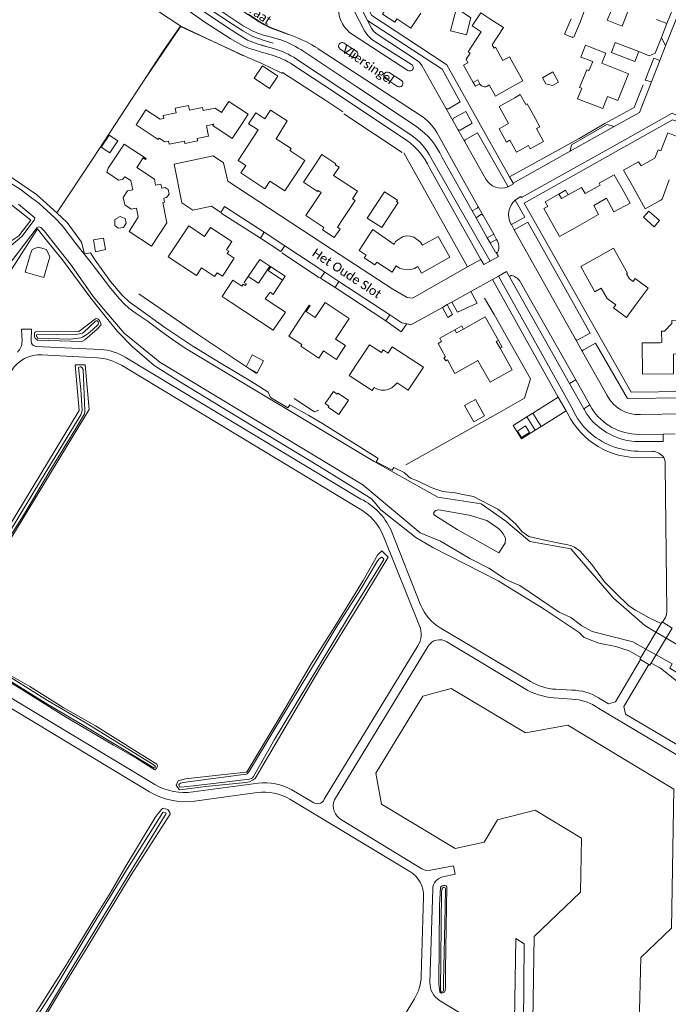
# Model space of a CAD drawing. Extents: x 177628 to 188968, y 384226 to 390673.
# Tile 234 of 256: x 184058 to 184238, y 386708 to 386981. Entities that reach past the tile are written whole.
import ezdxf

# ---------------------------------------------------------------- set-up
doc = ezdxf.new("R2010")
doc.units = 0
for name, color, linetype, lineweight in [('B-AF-HEKW-GD', 253, 'HEKWERK', 13), ('B-AF-MUUR-GD', 14, 'Continuous', 13), ('B-AF-RAST-GD', 253, 'HEKWERK', 13), ('B-MK-STRP-GD', 253, 'Continuous', 13), ('B-VH-BNDH-GD', 253, 'Continuous', 13), ('B-VH-FPAD-GD', 8, 'Continuous', 13), ('B-VH-TROT-GD', 253, 'Continuous', 13), ('B-VH-WEGN-GD', 8, 'Continuous', 13), ('B01_F', 14, 'Continuous', 9), ('B01_T', 14, 'Continuous', 9), ('B02_F', 14, 'Continuous', 9), ('B02_T', 14, 'Continuous', 9), ('B04_T', 14, 'Continuous', 9), ('B11_F', 14, 'Continuous', 9), ('B11_S', 14, 'Continuous', 9), ('B14_D', 14, 'Continuous', 9), ('B14_F', 14, 'Continuous', 9), ('T01_F', 253, 'Continuous', 9), ('T01_T', 253, 'Continuous', 9), ('T03_F', 253, 'Continuous', 9), ('T04_F', 253, 'HAAG', 9), ('T04_T', 253, 'HAAG', 9), ('T05_F', 253, 'Continuous', 9), ('T09_F', 253, 'Continuous', 9), ('T09_T', 253, 'Continuous', 9), ('T22_F', 253, 'Continuous', 9), ('V00_F', 8, 'Continuous', 9), ('V00_T', 8, 'Continuous', 9), ('W01_F', 253, 'Continuous', 9), ('W01_T', 253, 'Continuous', 9), ('W06_T', 253, 'Continuous', 9), ('Z06', 7, 'Continuous', 9)]:
    doc.layers.add(name, color=color, linetype=linetype, lineweight=lineweight)
doc.styles.add('Legend', font='calibri.ttf')
doc.linetypes.add('HAAG', pattern='A,4,-1,[5,TOPOCAD.SHX,S=0.35,R=0,X=-0.35,Y=-0.35],-1', length=6)
doc.linetypes.add('HEKWERK', pattern='A,7,-1.5,[1,ProvNB.shx,S=0.75,R=0,X=0,Y=0],-1.5', length=10)

msp = doc.modelspace()

# ---------------------------------------------------------------- linework, layer by layer
at = {"layer": 'B-AF-HEKW-GD', "flags": 128}
msp.add_lwpolyline([(184092.988, 386964.95), (184102.799, 386979.315)], dxfattribs=at)
at = {"layer": 'B-AF-MUUR-GD', "flags": 128}
msp.add_lwpolyline([(184120.201, 386971.101), (184102.799, 386979.315)], dxfattribs=at)
at = {"layer": 'B-AF-RAST-GD', "flags": 128}
msp.add_lwpolyline([(184036.271, 387022.973), (184047.753, 387015.483), (184060.217, 387007.309), (184071.675, 386999.782), (184082.469, 386993.054), (184092.807, 386985.933), (184102.799, 386979.315)], dxfattribs=at)
at = {"layer": 'B-MK-STRP-GD', "flags": 128}
msp.add_lwpolyline([(184026.164, 387031.399), (184029.111, 387031.312), (184031.987, 387030.993), (184034.853, 387030.553), (184037.508, 387029.915), (184040.285, 387029.081), (184042.909, 387028.016), (184045.486, 387026.863), (184048.069, 387025.426), (184050.621, 387023.886), (184053.117, 387022.266), (184058.188, 387018.924), (184067.997, 387012.443), (184075.368, 387007.6), (184082.852, 387002.616), (184087.752, 386999.351), (184095.205, 386994.422), (184102.723, 386989.471), (184110.053, 386984.581), (184117.411, 386979.686), (184120.016, 386978.039), (184122.731, 386976.484), (184125.604, 386975.484), (184128.461, 386974.624)], dxfattribs=at)
at = {"layer": 'B-VH-BNDH-GD', "flags": 128}
msp.add_lwpolyline([(184112.17, 386988.692), (184116.495, 386985.855), (184121.531, 386982.518), (184124.094, 386980.883), (184125.854, 386979.838), (184127.56, 386978.915), (184129.925, 386978.022), (184132.586, 386977.008)], dxfattribs=at)
at = {"layer": 'B-VH-FPAD-GD', "flags": 128}
for points in [[(184099.581, 386989.7), (184105.349, 386985.931), (184114.868, 386979.565)], [(184111.545, 386985.16), (184111.938, 386984.896), (184115.329, 386982.627), (184120.126, 386979.49)], [(184114.868, 386979.565), (184118.284, 386977.296), (184121.335, 386975.499), (184124.28, 386974.334), (184126.526, 386973.702)], [(184120.126, 386979.49), (184122.308, 386978.235), (184124.08, 386977.409), (184125.743, 386976.852), (184127.994, 386976.285), (184129.836, 386975.746), (184129.96, 386975.704)]]:
    msp.add_lwpolyline(points, dxfattribs=at)
at = {"layer": 'B-VH-TROT-GD', "flags": 128}
msp.add_lwpolyline([(184099.779, 386987.289), (184109.426, 386980.488), (184116.473, 386975.969), (184120.07, 386973.884), (184121.588, 386973.281), (184122.177, 386973.022), (184122.734, 386972.853)], dxfattribs=at)
at = {"layer": 'B-VH-WEGN-GD', "flags": 128}
msp.add_lwpolyline([(184121.58, 386982.663), (184124.44, 386980.77), (184127.666, 386979.025), (184130.63, 386977.857), (184132.796, 386977.02)], dxfattribs=at)
at = {"layer": 'B01_F', "linetype": 'Continuous'}
for points in [[(184216.156, 386973.692), (184215.217, 386974.042)], [(184195.561, 386959.433), (184197.081, 386960.335)], [(184212.927, 386959.201), (184215.374, 386958.249)], [(184225.611, 386933.663), (184227.609, 386930.162)], [(184218.839, 386927.033), (184212.349, 386923.361)], [(184142.519, 386923.432), (184142.092, 386922.766), (184145.402, 386920.626), (184146.999, 386922.941), (184146.25, 386923.468)]]:
    msp.add_lwpolyline(points, dxfattribs=at)
at = {"layer": 'B01_T', "linetype": 'Continuous'}
for points in [[(184162.771, 386981.384), (184162.18, 386980.509), (184158.811, 386982.689), (184159.378, 386983.628)], [(184169.444, 386982.964), (184166.686, 386978.794), (184162.771, 386981.384)], [(184188.622, 386981.416), (184192.392, 386978.941), (184189.255, 386974.154), (184189.773, 386973.233), (184190.209, 386973.478), (184192.251, 386969.838), (184194.054, 386970.849)], [(184183.608, 386973.781), (184186.231, 386977.775)], [(184183.608, 386973.781), (184182.566, 386972.225), (184183.13, 386971.846), (184182.006, 386970.166), (184182.541, 386969.189), (184181.31, 386968.53), (184183.97, 386963.71)], [(184216.156, 386973.692), (184220.792, 386971.82), (184219.699, 386969.113), (184227.146, 386966.105), (184224.142, 386958.667), (184221.339, 386959.791), (184220.034, 386956.436), (184215.374, 386958.249)], [(184194.559, 386962.36), (184197.798, 386964.136), (184194.054, 386970.849)], [(184185.837, 386963.313), (184185.25, 386964.43), (184183.97, 386963.71)], [(184185.837, 386963.313), (184184.639, 386962.691), (184183.97, 386963.71)], [(184185.86, 386963.27), (184185.837, 386963.313)], [(184194.559, 386962.36), (184190.205, 386959.901), (184188.447, 386963.014), (184188.031, 386962.77)], [(184195.561, 386959.433), (184191.193, 386956.999), (184193.817, 386952.29), (184191.203, 386950.834), (184193.264, 386947.134), (184194.199, 386947.655), (184196.033, 386944.363), (184199.326, 386946.198), (184199.862, 386945.237), (184203.566, 386947.3), (184201.57, 386950.882), (184202.531, 386951.417), (184200.097, 386955.785)], [(184090.322, 386951.937), (184093.03, 386956.081), (184097.021, 386953.467), (184098.008, 386953.667), (184097.834, 386954.527), (184101.5, 386955.27), (184101.238, 386956.56), (184104.894, 386957.301), (184105.155, 386956.01), (184108.811, 386956.751), (184108.986, 386955.891), (184112.309, 386956.564), (184114.089, 386955.394), (184116.077, 386958.419), (184121.495, 386954.865)], [(184119.836, 386952.288), (184121.495, 386954.865)], [(184090.322, 386951.937), (184092.295, 386950.641)], [(184119.836, 386952.288), (184117.067, 386948.125), (184111.651, 386951.728), (184111.935, 386952.102), (184109.873, 386951.701), (184110.467, 386948.793), (184107.342, 386948.149), (184107.466, 386947.519), (184103.916, 386946.792), (184103.793, 386947.43), (184099.499, 386946.542), (184099.319, 386947.403), (184098.329, 386947.202), (184096.713, 386948.261), (184096.484, 386947.902), (184092.295, 386950.641)], [(184124.267, 386950.539), (184118.682, 386941.99), (184120.799, 386940.605)], [(184134.413, 386937.732), (184137.224, 386942.073), (184133.092, 386944.773), (184133.453, 386945.325), (184129.234, 386948.082)], [(184246.936, 386937.773), (184248.796, 386942.59), (184245.438, 386943.915), (184246.437, 386946.424), (184238.062, 386949.731), (184236.078, 386944.709), (184235.371, 386944.988), (184234.464, 386942.658), (184230.625, 386940.509), (184229.957, 386941.688), (184225.773, 386939.358), (184228.206, 386934.99)], [(184087.007, 386946.609), (184082.596, 386939.899)], [(184087.007, 386946.609), (184093.107, 386942.599), (184092.942, 386942.335), (184092.29, 386942.763), (184090.539, 386940.097), (184095.429, 386936.884)], [(184139.609, 386940.158), (184141.927, 386943.683), (184145.804, 386941.136), (184145.628, 386940.869), (184146.72, 386940.15), (184145.204, 386937.851), (184147.321, 386936.456)], [(184134.413, 386937.732), (184131.661, 386933.558), (184127.529, 386936.282), (184126.152, 386934.16), (184119.463, 386938.563), (184120.799, 386940.605)], [(184139.609, 386940.158), (184136.866, 386935.978), (184140.744, 386933.434), (184140.908, 386933.685), (184141.729, 386933.14), (184137.512, 386926.723), (184142.519, 386923.432)], [(184087.219, 386937.518), (184088.864, 386936.436), (184089.41, 386933.87), (184087.941, 386933.557)], [(184095.429, 386936.884), (184095.76, 386935.206), (184097.223, 386935.49), (184097.455, 386934.353)], [(184210.371, 386932.479), (184214.11, 386934.566), (184215.08, 386932.829), (184219.275, 386935.17), (184218.985, 386935.69), (184223.174, 386938.029), (184225.611, 386933.663)], [(184098.023, 386931.568), (184098.794, 386931.738), (184099.509, 386932.663), (184099.244, 386933.979), (184098.399, 386934.537), (184097.455, 386934.353)], [(184228.206, 386934.99), (184231.755, 386928.576), (184235.952, 386930.905)], [(184087.941, 386933.557), (184086.772, 386931.791), (184087.211, 386929.715), (184088.955, 386928.52), (184090.427, 386928.828), (184090.955, 386926.263), (184088.372, 386922.342), (184094.61, 386918.229)], [(184098.023, 386931.568), (184098.254, 386930.432), (184097.771, 386930.325), (184098.896, 386924.711), (184094.61, 386918.229)], [(184147.854, 386925.909), (184151.158, 386930.892), (184150.423, 386931.377)], [(184207.796, 386932.719), (184203.959, 386930.577), (184204.688, 386929.27), (184203.649, 386928.69), (184207.983, 386920.924), (184212.349, 386923.361)], [(184210.371, 386932.479), (184209.651, 386933.767), (184207.796, 386932.719)], [(184207.796, 386932.719), (184208.51, 386931.44), (184210.371, 386932.479)], [(184147.854, 386925.909), (184146.25, 386923.468)], [(184102.187, 386919.701), (184104.947, 386923.87), (184109.375, 386920.939), (184111.017, 386923.45), (184116.964, 386919.497), (184115.465, 386917.234), (184116.102, 386916.822), (184115.688, 386916.187), (184117.632, 386914.882), (184114.864, 386910.718)], [(184169.9, 386918.481), (184174.257, 386920.934), (184177.49, 386915.191), (184169.624, 386910.763), (184168.601, 386912.573), (184167.666, 386912.035), (184166.696, 386911.711), (184164.533, 386911.795), (184163.505, 386912.152), (184162.625, 386912.736), (184161.481, 386911.024), (184157.223, 386913.814), (184156.697, 386913.011), (184153.719, 386914.962), (184154.245, 386915.765), (184152.296, 386917.041), (184155.036, 386921.224)], [(184157.725, 386921.708), (184156.087, 386922.841), (184155.036, 386921.224)], [(184099.228, 386915.249), (184102.187, 386919.701)], [(184218.201, 386915.018), (184222.951, 386917.687), (184226.89, 386910.689), (184226.612, 386910.532), (184227.371, 386909.183), (184228.401, 386908.423), (184229.005, 386909.243), (184232.572, 386906.598), (184229.544, 386902.493)], [(184060.956, 386915.836), (184059.539, 386911.042), (184064.704, 386909.516), (184066.12, 386914.311)], [(184099.228, 386915.249), (184107.09, 386910.044), (184108.499, 386912.171)], [(184229.544, 386902.493), (184226.542, 386898.424), (184223.005, 386901.091), (184223.657, 386901.939), (184221.172, 386903.69), (184219.546, 386906.529), (184217.797, 386905.558), (184213.846, 386912.562), (184218.201, 386915.018)], [(184114.864, 386910.718), (184114.308, 386909.875), (184112.85, 386910.843), (184112.131, 386909.76), (184108.499, 386912.171)], [(184127.474, 386912.69), (184124.682, 386914.528), (184121.503, 386909.807)], [(184127.474, 386912.69), (184124.339, 386907.937), (184121.503, 386909.807)], [(184131.014, 386908.796), (184127.025, 386911.431), (184127.74, 386912.514)], [(184127.74, 386912.514), (184127.474, 386912.69)], [(184131.014, 386908.796), (184131.747, 386909.87), (184127.74, 386912.514)], [(184121.503, 386909.807), (184120.403, 386908.139), (184120.987, 386907.754), (184120.657, 386907.254), (184120.073, 386907.639), (184119.739, 386907.132)], [(184128.457, 386894.853), (184131.801, 386899.902), (184126.22, 386903.59), (184127.593, 386905.415), (184128.383, 386904.813), (184131.014, 386908.796)], [(184116.745, 386902.594), (184128.457, 386894.853)], [(184147.054, 386888.391), (184148.496, 386890.583), (184145.74, 386892.404), (184149.509, 386898.161), (184142.828, 386902.551), (184140.088, 386898.371), (184137.576, 386900.03), (184138.684, 386901.695), (184138.44, 386901.848), (184135.685, 386897.695)], [(184190.994, 386892.052), (184187.323, 386898.551), (184181.3, 386895.195)], [(184136.37, 386890.877), (184132.779, 386893.239), (184135.685, 386897.695)], [(184178.894, 386894.97), (184180.818, 386896.053), (184181.3, 386895.195)], [(184235.885, 386891.403), (184236.355, 386891.41), (184236.307, 386894.59), (184237.097, 386894.602), (184239.152, 386896.748), (184239.14, 386897.538), (184245.539, 386897.633), (184245.606, 386893.155)], [(184178.894, 386894.97), (184174.701, 386892.614), (184175.187, 386891.751), (184174.223, 386891.22), (184176.334, 386887.463), (184175.863, 386887.197), (184176.343, 386886.343)], [(184181.3, 386895.195), (184179.373, 386894.121), (184178.894, 386894.97)], [(184245.606, 386893.155), (184245.677, 386888.334), (184239.607, 386888.244), (184239.679, 386882.785), (184231.016, 386882.671), (184230.886, 386891.327), (184235.885, 386891.403)], [(184167.405, 386880.388), (184170.153, 386884.565), (184161.515, 386890.247), (184160.361, 386888.493), (184158.995, 386889.4), (184158.498, 386888.638), (184155.158, 386890.839), (184152.406, 386886.665)], [(184191.457, 386889.863), (184190.414, 386891.728), (184190.994, 386892.052)], [(184190.994, 386892.052), (184192.019, 386890.202), (184191.457, 386889.863)], [(184147.054, 386888.391), (184145.97, 386886.742), (184142.379, 386889.103)], [(184186.241, 386884.777), (184188.686, 386880.416), (184194.816, 386883.853), (184191.457, 386889.863)], [(184149.531, 386882.294), (184152.406, 386886.665)], [(184186.241, 386884.777), (184185.297, 386886.44), (184178.933, 386882.86), (184176.822, 386886.612), (184176.343, 386886.343)], [(184149.531, 386882.294), (184155.889, 386878.1), (184156.469, 386878.955), (184157.382, 386878.463), (184158.382, 386878.218), (184159.408, 386878.194), (184160.413, 386878.41), (184161.345, 386878.844), (184162.156, 386879.479), (184162.829, 386880.263), (184165.96, 386878.187)], [(184165.96, 386878.187), (184167.405, 386880.388)]]:
    msp.add_lwpolyline(points, dxfattribs=at)
msp.add_arc((184187.186, 386964.064), 1.546, 210.91833, 303.14256, dxfattribs=at)
at = {"layer": 'B02_F', "linetype": 'Continuous'}
msp.add_lwpolyline([(184159.37, 386933.332), (184154.502, 386926.029), (184158.574, 386923.382), (184163.118, 386930.372)], dxfattribs=at)
at = {"layer": 'B02_T', "linetype": 'Continuous'}
for points in [[(184223.467, 386974.851), (184229.982, 386972.308)], [(184229.982, 386972.308), (184228.885, 386969.509)], [(184222.375, 386972.053), (184228.885, 386969.509)], [(184199.664, 386866.457), (184198.526, 386868.27), (184196.284, 386866.863), (184197.422, 386865.05), (184199.664, 386866.457)]]:
    msp.add_lwpolyline(points, dxfattribs=at)
at = {"layer": 'B04_T', "linetype": 'Continuous'}
msp.add_lwpolyline([(184230.512, 386803.336), (184230.26, 386803.489), (184236.472, 386813.812), (184239.282, 386812.09), (184233.064, 386801.784), (184230.512, 386803.336)], dxfattribs=at)
at = {"layer": 'B11_F', "linetype": 'Continuous'}
msp.add_lwpolyline([(184124.267, 386950.539), (184121.593, 386952.189), (184123.629, 386955.268), (184126.124, 386953.578), (184127.639, 386956.057), (184132.293, 386953.086), (184129.234, 386948.082)], dxfattribs=at)
at = {"layer": 'B11_S', "linetype": 'Continuous'}
for points in [[(184227.627, 386985.108), (184225.341, 386979.386), (184221.249, 386981.012), (184223.586, 386986.687)], [(184188.622, 386981.416), (184186.1, 386983.072), (184183.709, 386979.431), (184186.231, 386977.775)], [(184215.217, 386974.042), (184213.897, 386970.751), (184217.203, 386969.511), (184216.085, 386966.971), (184215.575, 386967.18), (184213.541, 386962.319), (184214.137, 386962.12), (184212.927, 386959.201)], [(184197.081, 386960.335), (184198.575, 386957.58), (184198.991, 386957.8), (184200.097, 386955.785)], [(184082.596, 386939.899), (184082.212, 386938.746), (184085.456, 386936.593), (184086.6, 386936.732), (184087.219, 386937.518)], [(184147.321, 386936.456), (184151.824, 386933.474), (184150.423, 386931.377)], [(184238.448, 386936.646), (184236.469, 386931.316), (184235.952, 386930.905)], [(184227.609, 386930.162), (184223.076, 386927.775), (184220.991, 386931.542), (184217.468, 386929.511), (184218.839, 386927.033)], [(184157.725, 386921.708), (184162.068, 386918.703), (184162.446, 386919.523), (184164.355, 386920.827), (184165.448, 386921.086), (184166.443, 386921.001), (184167.499, 386920.687), (184168.489, 386920.015), (184169.317, 386919.294), (184169.9, 386918.481)], [(184060.956, 386915.836), (184061.472, 386917.262), (184063.102, 386917.906), (184065.453, 386917.313), (184066.397, 386915.243), (184066.12, 386914.311)], [(184116.745, 386902.594), (184114.22, 386904.26), (184117.214, 386908.798), (184119.739, 386907.132)], [(184136.37, 386890.877), (184136.07, 386890.42), (184141.08, 386887.127), (184142.379, 386889.103)]]:
    msp.add_lwpolyline(points, dxfattribs=at)
at = {"layer": 'B14_D', "linetype": 'Continuous'}
msp.add_lwpolyline([(184209.342, 386977.119), (184211.597, 386976.203)], dxfattribs=at)
at = {"layer": 'B14_F', "linetype": 'Continuous'}
for points in [[(184211.597, 386976.203), (184211.694, 386976.388), (184211.902, 386976.293), (184213.705, 386980.436), (184215.839, 386986.193)], [(184183.329, 386981.662), (184182.104, 386976.961), (184177.722, 386978.102), (184179.34, 386984.315), (184183.329, 386981.662)], [(184211.234, 386981.403), (184209.342, 386977.119)], [(184222.375, 386972.053), (184223.467, 386974.851)], [(184129.733, 386965.426), (184125.433, 386968.327), (184123.132, 386964.916), (184127.432, 386962.015), (184129.733, 386965.426)], [(184203.28, 386965.009), (184204.143, 386963.355), (184206.031, 386962.851), (184207.707, 386963.792), (184206.1, 386966.646), (184203.28, 386965.009)], [(184085.24, 386947.518), (184082.883, 386949.081), (184080.654, 386945.722), (184083.011, 386944.159), (184085.24, 386947.518)], [(184163.118, 386930.372), (184162.695, 386930.617), (184162.974, 386930.978), (184159.37, 386933.332)], [(184086.863, 386923.445), (184087.575, 386924.585), (184087.264, 386925.931), (184085.892, 386926.492), (184084.453, 386925.661), (184084.412, 386923.934), (184085.352, 386923.21), (184086.863, 386923.445)], [(184235.746, 386925.326), (184234.24, 386923.638), (184231.317, 386926.237), (184232.823, 386927.925), (184235.746, 386925.326)], [(184078.511, 386919.945), (184081.297, 386920.417), (184081.826, 386917.301), (184079.066, 386916.652), (184078.511, 386919.945)], [(184123.987, 386883.039), (184125.729, 386886.365), (184122.63, 386887.985), (184120.888, 386884.659), (184123.987, 386883.039)], [(184146.377, 386877.379), (184146.203, 386877.142), (184145.165, 386877.796), (184142.842, 386874.499), (184143.903, 386873.759), (184143.71, 386873.454), (184146.705, 386871.468), (184149.352, 386875.398), (184146.377, 386877.379)], [(184184.589, 386875.641), (184187.174, 386871.116), (184184.204, 386869.42), (184181.619, 386873.944), (184184.589, 386875.641)]]:
    msp.add_lwpolyline(points, dxfattribs=at)
at = {"layer": 'T01_F', "linetype": 'Continuous'}
for points in [[(184102.869, 386979.209), (184114.18, 386974.027), (184121.391, 386970.68), (184125.227, 386968.962), (184130.79, 386966.27), (184131.041, 386966.442), (184143.052, 386958.712), (184147.801, 386955.553)], [(184187.154, 386903.787), (184189.807, 386899.26), (184199.896, 386881.396), (184198.25, 386875.998), (184191.749, 386872.326)]]:
    msp.add_lwpolyline(points, dxfattribs=at)
at = {"layer": 'T01_T', "linetype": 'Continuous'}
msp.add_lwpolyline([(184164.976, 386976.288), (184176.666, 386968.608)], dxfattribs=at)
at = {"layer": 'T03_F', "linetype": 'Continuous'}
for points in [[(184102.591, 386979.294), (184097.999, 386972.606), (184078.371, 386942.649), (184068.301, 386927.455)], [(184102.869, 386979.209), (184102.591, 386979.294)], [(184123.814, 386882.849), (184107.404, 386893.797)], [(184191.749, 386872.326), (184165.319, 386857.477)]]:
    msp.add_lwpolyline(points, dxfattribs=at)
at = {"layer": 'T04_F', "linetype": 'HAAG'}
for points in [[(184194.086, 386937.524), (184213.412, 386948.152), (184220.567, 386952.306), (184228.713, 386956.765), (184231.201, 386963.024)], [(184148.052, 386954.95), (184164.244, 386944.224)], [(184164.71, 386944.186), (184182.419, 386912.459)], [(184124.879, 386920.423), (184113.931, 386927.391)], [(184141.251, 386909.427), (184130.863, 386916.387)], [(184107.404, 386893.797), (184091.07, 386905.008)], [(184141.114, 386872.614), (184139.935, 386872.184), (184134.248, 386875.905)]]:
    msp.add_lwpolyline(points, dxfattribs=at)
at = {"layer": 'T04_T', "linetype": 'HAAG'}
for points in [[(184187.816, 386948.713), (184194.086, 386937.524)], [(184159.743, 386897.474), (184145.625, 386906.744)], [(184219.624, 386892.202), (184222.682, 386886.779)]]:
    msp.add_lwpolyline(points, dxfattribs=at)
at = {"layer": 'T05_F', "linetype": 'Continuous'}
for points in [[(184237.812, 386980.097), (184234.879, 386981.189)], [(184236.262, 386976.204), (184237.812, 386980.097)], [(184229.982, 386972.308), (184232.902, 386971.081), (184234.523, 386971.836), (184236.262, 386976.204)]]:
    msp.add_lwpolyline(points, dxfattribs=at)
at = {"layer": 'T09_F', "linetype": 'Continuous'}
for points in [[(184068.301, 386927.455), (184062.677, 386932.595), (184054.508, 386938.098), (184046.813, 386942.413), (184036.521, 386946.873), (184027.186, 386950.027), (184021.452, 386951.734), (184017.781, 386952.208), (184003.6, 386956.84), (184001.296, 386957.756), (183999.281, 386958.904), (183997.306, 386959.393), (183996.175, 386959.549), (183992.741, 386959.282), (183992.399, 386957.814)], [(184030.872, 386929.045), (184036.252, 386927.934), (184053.479, 386919.004), (184054.423, 386918.828), (184057.739, 386921.118), (184061.06, 386925.402), (184054.045, 386931.013), (184045.607, 386936.104), (184032.048, 386941.719), (184021.765, 386944.642), (184016.348, 386946.291), (184008.111, 386948.267), (184001.438, 386950.185), (183993.436, 386951.682), (183991.161, 386952.492), (183991.597, 386954.366)], [(184077.675, 386916.35), (184076.046, 386916.048), (184075.194, 386919.33), (184071.187, 386924.773), (184068.301, 386927.455)], [(184052.446, 386906.821), (184062.981, 386923.031), (184065.724, 386919.538), (184069.884, 386914.403), (184077.781, 386903.747), (184082.158, 386898.295), (184085.216, 386894.549), (184089.26, 386890.304), (184095.357, 386885.043), (184103.131, 386880.164), (184122.769, 386868.203), (184141.319, 386856.979), (184154.461, 386848.871), (184155.783, 386847.968), (184156.976, 386846.6), (184157.666, 386845.703), (184158.311, 386844.995), (184168.097, 386837.25), (184172.786, 386834.479), (184190.896, 386825.223), (184203.738, 386817.365), (184213.408, 386810.875), (184214.836, 386809.505), (184218.878, 386807.866), (184223.601, 386806.959), (184225.311, 386806.393), (184227.342, 386805.783), (184230.541, 386803.956)], [(184236.185, 386813.335), (184232.883, 386814.957), (184229.042, 386817.093), (184227.244, 386818.269), (184223.704, 386821.678), (184220.44, 386824.954), (184216.902, 386829.733), (184213.721, 386833.482), (184212.109, 386834.579), (184211.279, 386834.962), (184209.883, 386835.356), (184208.776, 386835.505), (184204.268, 386836.409), (184199.438, 386837.51), (184197.536, 386838.892), (184195.897, 386840.846), (184193.184, 386843.383), (184190.856, 386845.169), (184184.053, 386848.679), (184181.111, 386849.192), (184178.943, 386849.717), (184175.543, 386850.067), (184173.289, 386850.768), (184172.341, 386851.197), (184168.297, 386853.149), (184166.776, 386853.698), (184166.077, 386854.082), (184164.841, 386855.305), (184161.982, 386856.696), (184161.478, 386856.011), (184157.053, 386858.25), (184157.578, 386859.19), (184152.818, 386862.308), (184145.62, 386866.716), (184142.165, 386868.943), (184138.335, 386871.207), (184133.023, 386874.131), (184132.522, 386873.276), (184127.725, 386876.151), (184127.001, 386877.698), (184122.188, 386880.747), (184113.97, 386885.604), (184106.091, 386890.416), (184098.3, 386895.601), (184090.659, 386901.194), (184088.415, 386902.793), (184086.504, 386904.597), (184083.25, 386908.366), (184078.954, 386914.37), (184077.675, 386916.35)], [(184079.53, 386895.186), (184080.623, 386896.341), (184080.591, 386896.767), (184080.252, 386897.397), (184080.055, 386897.687), (184079.841, 386897.897), (184079.452, 386898.135), (184079.106, 386898.023), (184074.407, 386894.482), (184062.446, 386894.422), (184062.306, 386894.354), (184062.209, 386894.256), (184062.095, 386893.98), (184062.09, 386893.524), (184062.141, 386893.064), (184062.328, 386892.661), (184062.95, 386892.083), (184075.149, 386891.714), (184075.441, 386891.795), (184076.124, 386892.165), (184079.53, 386895.186)], [(184153.9, 386821.046), (184141.29, 386800.674), (184123.377, 386770.304), (184122.878, 386769.886), (184121.891, 386769.36), (184120.811, 386769.148), (184109.672, 386768.117), (184102.385, 386767.168), (184102.295, 386767.22), (184101.473, 386768.449), (184102.004, 386769.616), (184104.054, 386770.202), (184113.999, 386771.282), (184120.974, 386772.098), (184121.205, 386772.267), (184131.638, 386789.679), (184138.989, 386802.119), (184146.048, 386813.27), (184153.385, 386825.296), (184157.408, 386832.38)], [(184090.542, 386775.841), (184095.505, 386772.728), (184095.736, 386772.856), (184096.016, 386773.073), (184096.211, 386773.554), (184096.267, 386773.806), (184096.078, 386774.243), (184090.741, 386777.646), (184079.059, 386784.942), (184070.077, 386790.039), (184060.781, 386795.894), (184052.302, 386800.692), (184045.436, 386804.82), (184044.671, 386805.223), (184044.311, 386805.103), (184043.902, 386804.752), (184043.792, 386804.31), (184044.257, 386803.484), (184057.131, 386795.96), (184070.25, 386787.737), (184084.063, 386779.606), (184090.542, 386775.841)], [(184423.824, 386778.626), (184409.01, 386779.828), (184387.511, 386779.293), (184372.024, 386779.3), (184345.023, 386778.828), (184328.71, 386778.735), (184320.993, 386778.49), (184296.997, 386778.253), (184282.788, 386778.78), (184273.716, 386780.374), (184270, 386782.136), (184260.614, 386786.167), (184250.708, 386791.807), (184241.373, 386796.713), (184235.982, 386800.977), (184233.418, 386802.37)], [(184058.918, 386699.522), (184070.987, 386718.647), (184079.391, 386732.528), (184083.146, 386738.481), (184087.192, 386745.511), (184095.622, 386759.465), (184096.448, 386760.612), (184097.447, 386761.814), (184097.671, 386761.959), (184098.082, 386762.024), (184098.547, 386761.916), (184099.121, 386761.686), (184099.753, 386760.838), (184099.811, 386760.403), (184088.938, 386743.529), (184076.743, 386723.325), (184069.608, 386711.792), (184061.968, 386699.001)], [(184174.474, 386713.24), (184174.702, 386710.974), (184174.747, 386710.893), (184175.22, 386710.664), (184175.824, 386710.793), (184176.023, 386710.948), (184176.184, 386711.365), (184176.287, 386712.355), (184176.298, 386717.091), (184176.614, 386734.618), (184176.62, 386740.169), (184176.441, 386740.461), (184176.157, 386740.572), (184175.847, 386740.587), (184175.399, 386740.464), (184174.918, 386740.11), (184174.65, 386735.02), (184174.474, 386713.24)]]:
    msp.add_lwpolyline(points, dxfattribs=at)
at = {"layer": 'T09_T', "linetype": 'Continuous'}
for points in [[(184074.52, 386872.603), (184073.378, 386885.277), (184076.191, 386885.282), (184077.329, 386872.877), (184037.098, 386806.815), (184035.308, 386807.785), (184074.52, 386872.603)], [(184153.9, 386821.046), (184160.36, 386831.778), (184158.599, 386833.524), (184157.408, 386832.38)]]:
    msp.add_lwpolyline(points, dxfattribs=at)
at = {"layer": 'T22_F', "linetype": 'Continuous'}
for points in [[(184234.15, 386970.444), (184231.72, 386964.33)], [(184124.879, 386920.423), (184130.521, 386916.714)], [(184141.596, 386909.348), (184145.625, 386906.744)], [(184179.618, 386899.924), (184185.133, 386902.387)], [(184176.918, 386898.421), (184178.285, 386899.242)], [(184159.743, 386897.474), (184163.984, 386894.457)]]:
    msp.add_lwpolyline(points, dxfattribs=at)
at = {"layer": 'V00_F', "linetype": 'Continuous'}
for points in [[(184237.812, 386980.097), (184240.264, 386986.255), (184242.762, 386987.405)], [(184237.444, 386973.903), (184236.262, 386976.204)], [(184235.819, 386969.777), (184234.15, 386970.444)], [(184233.483, 386963.846), (184231.72, 386964.33)], [(184176.4, 386956.599), (184178.361, 386953.107)], [(184195.69, 386930.991), (184197.217, 386931.996), (184197.368, 386931.722), (184226.334, 386947.892), (184239.294, 386955.171), (184241.826, 386953.982)], [(184179.725, 386950.679), (184179.748, 386950.638)], [(184181.671, 386947.177), (184179.748, 386950.638)], [(184223.178, 386951.49), (184221.109, 386952.041), (184211.253, 386946.371), (184210.892, 386944.598)], [(184195.09, 386935.733), (184195.211, 386935.572), (184193.664, 386934.686)], [(184186.781, 386926.769), (184185.321, 386929.376)], [(184194.59, 386924.219), (184195.387, 386922.767)], [(184125.906, 386922.085), (184124.879, 386920.423)], [(184190.486, 386920.09), (184189.696, 386921.526)], [(184130.521, 386916.714), (184131.674, 386918.297)], [(184182.419, 386912.459), (184167.086, 386903.81), (184165.683, 386903.953), (184161.627, 386906.232), (184144.904, 386917.219)], [(184190.999, 386915.347), (184190.401, 386916.456)], [(184186.133, 386914.554), (184182.419, 386912.459)], [(184141.596, 386909.348), (184142.745, 386911.027)], [(184194.159, 386909.482), (184193.262, 386911.147)], [(184146.683, 386908.442), (184145.625, 386906.744)], [(184183.327, 386905.617), (184185.133, 386902.387)], [(184175.438, 386901.226), (184176.918, 386898.421)], [(184178.285, 386899.242), (184176.803, 386901.986)], [(184178.054, 386902.682), (184179.618, 386899.924)], [(184159.743, 386897.474), (184160.874, 386899.124)], [(184165.6, 386896.621), (184163.984, 386894.457)], [(184212.44, 386892.353), (184214.387, 386888.874)], [(184210.783, 386880.057), (184212.465, 386881.051)], [(184209.787, 386872.466), (184207.635, 386876.288)], [(184214.734, 386873.065), (184216.376, 386874.102)], [(184202.878, 386868.129), (184200.551, 386871.817)], [(184200.142, 386866.411), (184197.421, 386864.718), (184195.108, 386868.382), (184197.842, 386870.107)], [(184201.25, 386867.106), (184198.925, 386870.79)], [(184236.799, 386866.019), (184240.088, 386866.057)]]:
    msp.add_lwpolyline(points, dxfattribs=at)
at = {"layer": 'V00_T', "linetype": 'Continuous'}
for points in [[(184155.458, 386986.38), (184154.483, 386984.874), (184155.805, 386982.314), (184164.976, 386976.288)], [(184237.444, 386973.903), (184242.762, 386987.405)], [(184150.856, 386983.84), (184153.807, 386978.048)], [(184152.321, 386985.472), (184154.596, 386980.974)], [(184154.596, 386980.974), (184175.336, 386967.409), (184180.414, 386958.293), (184177.089, 386956.42)], [(184155.719, 386978.812), (184154.596, 386980.974)], [(184165.848, 386967.06), (184150.224, 386977.227), (184149.557, 386977.727), (184148.944, 386978.293)], [(184153.807, 386978.048), (184154.713, 386976.767), (184155.853, 386975.689)], [(184157.04, 386977.347), (184156.304, 386978.012), (184155.719, 386978.812)], [(184133.808, 386976.647), (184132.786, 386977.019)], [(184155.853, 386975.689), (184166.889, 386968.714)], [(184168.72, 386969.661), (184157.04, 386977.347)], [(184124.562, 386972.327), (184127.899, 386971.378)], [(184125.114, 386974.116), (184128.476, 386973.168)], [(184136.077, 386972.829), (184151.65, 386962.542), (184168.242, 386951.43)], [(184169.266, 386954.586), (184140.892, 386973.103)], [(184147.028, 386973.01), (184150.357, 386970.802)], [(184151.513, 386972.441), (184148.131, 386974.676)], [(184235.819, 386969.777), (184237.444, 386973.903)], [(184134.888, 386970.23), (184166.661, 386949.193)], [(184169.753, 386968.455), (184169.301, 386969.113), (184168.72, 386969.661)], [(184233.483, 386963.846), (184235.819, 386969.777)], [(184133.919, 386968.615), (184142.201, 386963.151), (184165.739, 386947.471)], [(184169.753, 386968.455), (184176.4, 386956.599)], [(184176.666, 386968.608), (184187.816, 386948.713)], [(184159.599, 386964.782), (184162.97, 386962.599)], [(184164.037, 386964.296), (184160.679, 386966.472)], [(184223.178, 386951.49), (184230.159, 386955.407), (184233.483, 386963.846)], [(184178.361, 386953.107), (184178.316, 386953.461), (184178.525, 386953.751)], [(184178.525, 386953.751), (184181.898, 386955.626), (184183.743, 386952.395), (184180.329, 386950.474)], [(184241.261, 386952.656), (184239.382, 386953.338), (184198.195, 386930.197), (184219.624, 386892.202)], [(184179.725, 386950.679), (184178.361, 386953.107)], [(184180.329, 386950.474), (184180.007, 386950.444), (184179.748, 386950.638)], [(184210.892, 386944.598), (184223.178, 386951.49)], [(184185.321, 386929.376), (184173.845, 386949.807)], [(184181.804, 386947.813), (184181.613, 386947.521), (184181.671, 386947.177)], [(184193.664, 386934.686), (184185.217, 386949.728), (184181.804, 386947.813)], [(184181.671, 386947.177), (184187.475, 386936.862)], [(184125.906, 386922.085), (184114.941, 386929.285), (184113.901, 386927.622), (184111.298, 386929.331), (184106.089, 386928.216), (184103.034, 386930.235), (184100.939, 386941.042), (184111.716, 386943.317), (184114.633, 386941.402), (184115.783, 386936.266), (184144.904, 386917.219)], [(184172.278, 386942.694), (184188.666, 386914.053)], [(184175.336, 386942.875), (184183.72, 386928.025)], [(184195.09, 386935.733), (184210.892, 386944.598)], [(184171.813, 386940.027), (184186.133, 386914.554)], [(184194.086, 386937.524), (184195.09, 386935.733)], [(184183.72, 386928.025), (184185.13, 386928.787)], [(184185.13, 386928.787), (184185.347, 386929.042), (184185.321, 386929.376)], [(184194.59, 386924.219), (184198.357, 386926.28), (184195.69, 386930.991)], [(184183.72, 386928.025), (184184.776, 386926.133)], [(184184.776, 386926.133), (184186.129, 386927.029)], [(184187.88, 386920.54), (184184.776, 386926.133)], [(184186.129, 386927.029), (184186.495, 386926.999), (184186.781, 386926.769)], [(184186.781, 386926.769), (184189.696, 386921.526)], [(184194.474, 386924.425), (184194.59, 386924.219)], [(184213.06, 386892.158), (184216.438, 386894.065), (184199.157, 386924.866), (184195.387, 386922.767)], [(184131.674, 386918.297), (184125.906, 386922.085)], [(184189.696, 386921.526), (184187.88, 386920.54)], [(184187.88, 386920.54), (184188.702, 386919.128)], [(184195.387, 386922.767), (184212.44, 386892.353)], [(184142.745, 386911.027), (184131.674, 386918.297)], [(184188.702, 386919.128), (184190.486, 386920.09)], [(184188.702, 386919.128), (184190.112, 386916.675), (184190.234, 386916.536), (184190.401, 386916.456)], [(184190.746, 386919.63), (184190.486, 386920.09)], [(184190.999, 386915.347), (184188.666, 386914.053)], [(184190.962, 386916.793), (184190.751, 386916.509), (184190.401, 386916.456)], [(184186.133, 386914.554), (184186.95, 386913.101)], [(184188.666, 386914.053), (184186.95, 386913.101)], [(184146.683, 386908.442), (184142.745, 386911.027)], [(184189.313, 386908.949), (184191, 386909.888)], [(184191, 386909.888), (184193.262, 386911.147)], [(184191, 386909.888), (184211.686, 386872.806)], [(184194.159, 386909.482), (184210.783, 386880.057)], [(184160.874, 386899.124), (184146.683, 386908.442)], [(184189.313, 386908.949), (184183.327, 386905.617)], [(184189.313, 386908.949), (184207.635, 386876.288)], [(184212.465, 386881.051), (184197.264, 386908.058)], [(184183.327, 386905.617), (184178.054, 386902.682)], [(184175.438, 386901.226), (184166.704, 386896.364), (184165.6, 386896.621)], [(184176.803, 386901.986), (184175.438, 386901.226)], [(184178.054, 386902.682), (184176.803, 386901.986)], [(184165.6, 386896.621), (184164.182, 386896.952), (184160.874, 386899.124)], [(184058.66, 386891.826), (184058.471, 386895.136), (184061.247, 386895.16), (184061.165, 386891.874)], [(184062.572, 386890.36), (184080.463, 386889.5)], [(184212.44, 386892.353), (184212.712, 386892.134), (184213.06, 386892.158)], [(184242.532, 386876.074), (184226.869, 386875.914), (184217.99, 386891.3), (184214.587, 386889.418)], [(184079.571, 386887.177), (184064.19, 386888.042)], [(184214.587, 386889.418), (184214.368, 386889.19), (184214.387, 386888.874)], [(184214.387, 386888.874), (184221.227, 386876.726)], [(184152.158, 386845.398), (184086.252, 386885.115)], [(184087.308, 386887.42), (184152.817, 386847.961)], [(184222.682, 386886.779), (184227.838, 386877.637), (184311.843, 386878.708), (184314.198, 386881.19), (184316.192, 386881.161)], [(184210.783, 386880.057), (184214.734, 386873.065)], [(184216.376, 386874.102), (184212.465, 386881.051)], [(184207.635, 386876.288), (184200.551, 386871.817)], [(184216.941, 386873.099), (184216.376, 386874.102)], [(184200.551, 386871.817), (184198.925, 386870.79)], [(184202.878, 386868.129), (184209.787, 386872.466)], [(184209.787, 386872.466), (184210.256, 386871.665)], [(184214.734, 386873.065), (184214.867, 386872.829)], [(184230.425, 386871.459), (184242.453, 386871.637)], [(184198.925, 386870.79), (184197.842, 386870.107)], [(184200.142, 386866.411), (184201.25, 386867.106)], [(184201.25, 386867.106), (184202.878, 386868.129)], [(184229.513, 386863.968), (184236.801, 386863.987), (184236.799, 386866.019)], [(184236.799, 386866.019), (184229.951, 386865.932)], [(184229.776, 386861.245), (184233.833, 386861.194)], [(184230.66, 386859.453), (184236.919, 386859.485)], [(184237.325, 386857.256), (184237.286, 386858.4), (184236.919, 386859.485)], [(184236.606, 386813.73), (184237.372, 386815.035), (184237.655, 386815.844), (184237.74, 386816.835), (184237.325, 386857.256)], [(184161.095, 386839.483), (184169.379, 386818.587)], [(184169.082, 386812.77), (184159.164, 386837.389)], [(184174.856, 386812.156), (184199.908, 386797.236)], [(184198.21, 386795.318), (184176.645, 386808.323)], [(184033.608, 386805.902), (184095.556, 386768.656)], [(184142.621, 386764.553), (184168.614, 386807.124)], [(184171.449, 386807.048), (184145.463, 386764.375)], [(184230.512, 386803.336), (184223.518, 386791.569)], [(184094.051, 386766.605), (184035.328, 386801.951)], [(184225.82, 386790.312), (184232.803, 386801.943)], [(184206.968, 386795.081), (184211.398, 386794.835)], [(184211.427, 386792.389), (184206.427, 386792.729)], [(184218.834, 386792.731), (184221.552, 386791.072)], [(184241.934, 386776.048), (184218.9, 386789.799)], [(184221.552, 386791.072), (184223.518, 386791.569)], [(184226.314, 386788.215), (184225.82, 386790.312)], [(184244.185, 386777.577), (184226.314, 386788.215)], [(184106.232, 386766.607), (184124.273, 386768.985)], [(184133.583, 386767.132), (184139.27, 386763.846)], [(184124.002, 386766.423), (184106.575, 386764.031)], [(184166.364, 386744.478), (184133.061, 386764.558)], [(184147.449, 386758.852), (184169.682, 386745.156), (184170.866, 386744.765), (184172.106, 386744.875), (184178.474, 386746.021), (184178.972, 386743.735), (184175.536, 386742.975)], [(184169.545, 386715.34), (184170.22, 386737.399)], [(184172.74, 386739.595), (184171.977, 386713.586)], [(183971.187, 386733.116), (184136.816, 386660.03), (184139.594, 386663.245), (184167.674, 386709.073)], [(184174.652, 386708.645), (184190.638, 386698.864), (184193.415, 386699.607), (184195.462, 386703.003), (184195.808, 386725.865), (184198.185, 386724.321), (184197.96, 386702.266), (184195.582, 386698.332), (184196.209, 386695.546), (184202.982, 386691.527)]]:
    msp.add_lwpolyline(points, dxfattribs=at)
for centre, radius, start, end in [((184154.801, 386984.024), 8.195, 164.98786, 224.37858), ((184122.335, 386951.95), 24.996, 56.64956, 72.09225), ((184121.863, 386943.919), 34.84, 56.89467, 69.94935), ((184131.174, 386995.556), 24.152, 249.68675, 254.11185), ((184122.281, 386951.181), 22.843, 56.5017, 74.26348), ((184147.581, 386973.842), 0.999, 56.58048, 236.40523), ((184150.948, 386971.612), 1.003, 233.86895, 55.7398), ((184121.977, 386950.536), 21.667, 56.55395, 74.13864), ((184166.379, 386967.88), 0.977, 237.09486, 58.53388), ((184160.155, 386965.617), 1.003, 58.50743, 236.33108), ((184163.492, 386963.454), 1.002, 238.5903, 57.0899), ((184176.837, 386956.865), 0.511, 211.32924, 299.54414), ((184162.423, 386943.446), 13.074, 29.11279, 58.43852), ((184156.283, 386934.295), 20.896, 24.24403, 55.08855), ((184157.302, 386935.427), 16.646, 25.88368, 55.78916), ((184154.642, 386932.216), 18.864, 24.45987, 53.96621), ((184191.885, 386939.515), 5.147, 211.03343, 290.22408), ((184199.193, 386926.947), 5.351, 130.89813, 208.11766), ((184187.19, 386917.933), 3.94, 343.1883, 25.51953), ((184194.578, 386909.667), 0.458, 69.66455, 203.79521), ((184193.245, 386905.66), 4.68, 30.82186, 71.40649), ((184054.507, 386891.781), 4.153, 313.88192, 0.61613), ((184062.642, 386891.836), 1.478, 178.5378, 267.26644), ((184063.666, 386878.714), 9.343, 86.78311, 148.34607), ((184079.764, 386874.895), 14.622, 58.93691, 87.25803), ((184078.753, 386872.671), 14.529, 58.92497, 86.77077), ((184229.834, 386881.092), 9.651, 206.89753, 273.50945), ((184230.007, 386881.514), 22.071, 206.50351, 271.6946), ((184228.24, 386879.95), 18.03, 203.34341, 226.95744), ((184227.57, 386879.262), 14.239, 206.85633, 229.9548), ((184230.039, 386881.484), 15.552, 212.62571, 269.67497), ((184231.719, 386884.366), 20.817, 230.25263, 248.16551), ((184230.164, 386882.31), 21.069, 227.51504, 268.94496), ((184229.48, 386878.589), 14.621, 247.89153, 270.1302), ((184233.563, 386857.065), 4.138, 35.7904, 86.255), ((184144.38, 386831.443), 18.548, 25.68891, 62.94339), ((184144.44, 386831.578), 15.829, 21.53818, 60.81848), ((184181.56, 386823.413), 13.102, 201.61354, 239.22561), ((184163.226, 386810.413), 6.313, 328.59876, 21.92435), ((184174.688, 386805.075), 3.792, 58.925, 148.64879), ((184207.82, 386810.514), 15.456, 239.21078, 266.84056), ((184207.663, 386810.985), 18.298, 238.89559, 266.12737), ((184211.457, 386780.853), 13.982, 58.15895, 90.24356), ((184210.441, 386777.469), 14.953, 55.54917, 86.22013), ((184103.763, 386782.581), 16.164, 239.48583, 278.78532), ((184126.202, 386754.363), 14.749, 59.97113, 97.51554), ((184103.962, 386783.073), 19.22, 238.95838, 277.8136), ((184125.891, 386752.667), 13.885, 58.91314, 97.82066), ((184140.704, 386765.346), 2.075, 226.30675, 337.52054), ((184149.402, 386762.673), 4.291, 156.62849, 242.92738), ((184162.24, 386737.642), 7.984, 358.25623, 58.89888), ((184176.307, 386739.491), 3.568, 102.47549, 178.32812), ((184156.827, 386715.724), 12.723, 328.48375, 358.27048), ((184177.575, 386713.422), 5.601, 178.32565, 238.53555)]:
    msp.add_arc(centre, radius, start, end, dxfattribs=at)
at = {"layer": 'W01_F', "linetype": 'Continuous'}
for points in [[(184052.801, 386937.351), (184058.109, 386934.048), (184061.27, 386931.618), (184063.342, 386930.167), (184067.779, 386926.109), (184069.777, 386923.947), (184073.565, 386918.992), (184077.883, 386913.609), (184082.928, 386906.914), (184085.555, 386903.782), (184087.037, 386902.167), (184088.333, 386900.998), (184090.382, 386899.534), (184093.43, 386897.436), (184097.105, 386894.701), (184100.464, 386892.279), (184103.956, 386889.887)], [(184057.7, 386929.908), (184059.407, 386928.418), (184062.258, 386926.109), (184062.071, 386925.417), (184058.595, 386920.944), (184055.675, 386918.445)], [(184016.737, 386853.714), (184025.427, 386869.11), (184041.806, 386896.603), (184045.972, 386903.763), (184047.397, 386905.84), (184049.585, 386907.602), (184051.91, 386909.183), (184062.854, 386923.369), (184063.292, 386923.575), (184063.848, 386923.367), (184064.806, 386922.5), (184072.401, 386912.841), (184078.427, 386904.264), (184082.193, 386899.733)], [(184078.323, 386895.024), (184076.993, 386893.915), (184076.185, 386893.37), (184075.415, 386892.9), (184075.026, 386892.737), (184072.036, 386892.397), (184063.079, 386892.651), (184062.832, 386892.825), (184062.646, 386893.273), (184062.657, 386893.509), (184062.724, 386893.644), (184068.121, 386893.63), (184074.157, 386893.793), (184075.409, 386894.033), (184075.702, 386894.195), (184079.062, 386897.395), (184079.245, 386897.497), (184079.565, 386897.434), (184079.766, 386897.199), (184079.902, 386896.937), (184079.812, 386896.425), (184078.323, 386895.024)], [(184055.795, 386838.259), (184059.404, 386844.057), (184066.069, 386855.371), (184073.642, 386867.562), (184075.972, 386871.63), (184076.07, 386872.031), (184076.107, 386872.478), (184075.598, 386883.951), (184075.353, 386884.41), (184075.156, 386884.638), (184074.963, 386884.682), (184074.765, 386884.671), (184074.366, 386884.477), (184075.028, 386878.308)], [(184075.028, 386878.308), (184075.329, 386872.695), (184075.306, 386872.159), (184074.966, 386871.314), (184064.109, 386853.523), (184043.219, 386819.145)], [(184191.089, 386833.012), (184192.85, 386835.732), (184192.973, 386836.977), (184192.7, 386837.618), (184192.322, 386838.301), (184191.776, 386838.994), (184191.294, 386839.498), (184190.727, 386839.935), (184187.811, 386842.014), (184182.902, 386843.478), (184174.425, 386844.935), (184173.485, 386844.8), (184172.952, 386844.039), (184173.052, 386843.749), (184173.238, 386843.486), (184174.22, 386842.812), (184179.507, 386839.529), (184185.189, 386836.302), (184191.089, 386833.012)], [(184217.055, 386811.155), (184214.184, 386812.712), (184211.139, 386815.024), (184207.891, 386816.493), (184196.921, 386823.957), (184194.089, 386825.15), (184193.001, 386825.724), (184188.289, 386828.738), (184183.066, 386831.428), (184174.917, 386836.252), (184169.279, 386838.612)], [(184106.321, 386768.303), (184102.739, 386767.893), (184102.414, 386767.952), (184102.224, 386768.584), (184102.361, 386768.784), (184102.656, 386768.974), (184103.382, 386769.234), (184120.153, 386771.449), (184120.967, 386771.5), (184121.178, 386771.617), (184121.869, 386772.39), (184128.987, 386784.329), (184140.364, 386802.993), (184145.901, 386812.254), (184152.706, 386822.803), (184157.295, 386830.617), (184157.756, 386831.227), (184158.48, 386831.779), (184159.001, 386831.561), (184159.158, 386831.213), (184159.06, 386830.972), (184150.94, 386817.813), (184128.784, 386781.135), (184122.942, 386770.835), (184122.685, 386770.498), (184122.386, 386770.332), (184121.723, 386770.071), (184113.343, 386769.074), (184106.321, 386768.303)], [(184087.447, 386778.016), (184095.241, 386773.239), (184095.456, 386773.251), (184095.669, 386773.396), (184095.707, 386773.567), (184095.546, 386773.842), (184095.115, 386774.172), (184076.175, 386785.823), (184065.739, 386791.943), (184056.242, 386797.874), (184047.143, 386803.164), (184044.608, 386804.681), (184044.473, 386804.669), (184044.353, 386804.612), (184044.131, 386804.355), (184044.174, 386804.166), (184044.257, 386803.999), (184044.45, 386803.795), (184052.795, 386798.985), (184065.099, 386791.35), (184075.959, 386784.931), (184087.447, 386778.016)], [(184092.854, 386683.967), (184075.232, 386691.56), (184061.374, 386697.877), (184060.995, 386698.247), (184072.605, 386717.728), (184088.146, 386743.384), (184098.74, 386760.594), (184098.647, 386760.763), (184097.942, 386760.907), (184097.778, 386760.871), (184087.489, 386744.567)], [(184087.489, 386744.567), (184078.388, 386729.721), (184067.333, 386711.242), (184059.844, 386699.546), (184059.638, 386699.186), (184059.169, 386698.77), (184054.639, 386700.76), (184033.962, 386710.272), (184016.282, 386717.514), (184003.629, 386723.213)], [(184175.759, 386713.78), (184175.784, 386711.429), (184175.598, 386711.024), (184175.217, 386710.974), (184175.01, 386711.189), (184174.932, 386711.314), (184175.16, 386738.786), (184175.332, 386739.698), (184175.525, 386739.912), (184175.867, 386740.065), (184176.197, 386739.918), (184176.257, 386739.746), (184176.222, 386734.393), (184175.759, 386713.78)]]:
    msp.add_lwpolyline(points, dxfattribs=at)
at = {"layer": 'W01_T', "linetype": 'Continuous'}
for points in [[(184169.279, 386838.612), (184153.371, 386851.91), (184096.969, 386885.995), (184087.072, 386894.008), (184082.193, 386899.733)], [(184234.772, 386810.987), (184231.709, 386812.794), (184222.937, 386820.372), (184211.148, 386834.08), (184199.701, 386836.136), (184193.043, 386841.809), (184186.214, 386846.608), (184174.206, 386848.439), (184156.433, 386858.429), (184103.956, 386889.887)], [(184231.927, 386806.259), (184228.364, 386808.261), (184217.055, 386811.155)], [(184237.607, 386809.314), (184234.772, 386810.987)], [(184257.398, 386798.826), (184242.641, 386807.682), (184241.997, 386806.725), (184237.607, 386809.314)], [(184234.793, 386804.649), (184231.927, 386806.259)], [(184252.092, 386792.668), (184238.574, 386800.933), (184239.221, 386802.161), (184234.793, 386804.649)]]:
    msp.add_lwpolyline(points, dxfattribs=at)
at = {"layer": 'W06_T', "linetype": 'Continuous'}
msp.add_lwpolyline([(184210.267, 386785.157), (184198.512, 386782.976), (184177.827, 386795.271), (184169.992, 386793.208), (184156.985, 386771.785), (184158.549, 386763.194), (184179.009, 386750.853), (184186.998, 386752.638), (184190.719, 386758.844), (184201.198, 386761.457), (184214.036, 386753.701), (184213.767, 386738.683), (184200.969, 386726.397), (184200.532, 386703.078), (184206.325, 386696.74), (184223.915, 386696.426), (184230.125, 386702.225), (184230.554, 386720.608), (184239.054, 386728.698), (184239.748, 386767.324), (184210.267, 386785.157)], dxfattribs=at)

# ---------------------------------------------------------------- texts
at = {"layer": 'Z06', "linetype": 'Continuous', "style": 'Legend'}
for s, rotation, p in [('Langstraat', 325.39159, (184113.201, 386989.066)), ('Vliersingel', 325.65951, (184147.278, 386972.325)), ('Het Oude Slot', 326.70715, (184139.004, 386915.684))]:
    msp.add_text(s, height=2.5, rotation=rotation, dxfattribs=at).set_placement(p)

doc.saveas('drawing.dxf')
